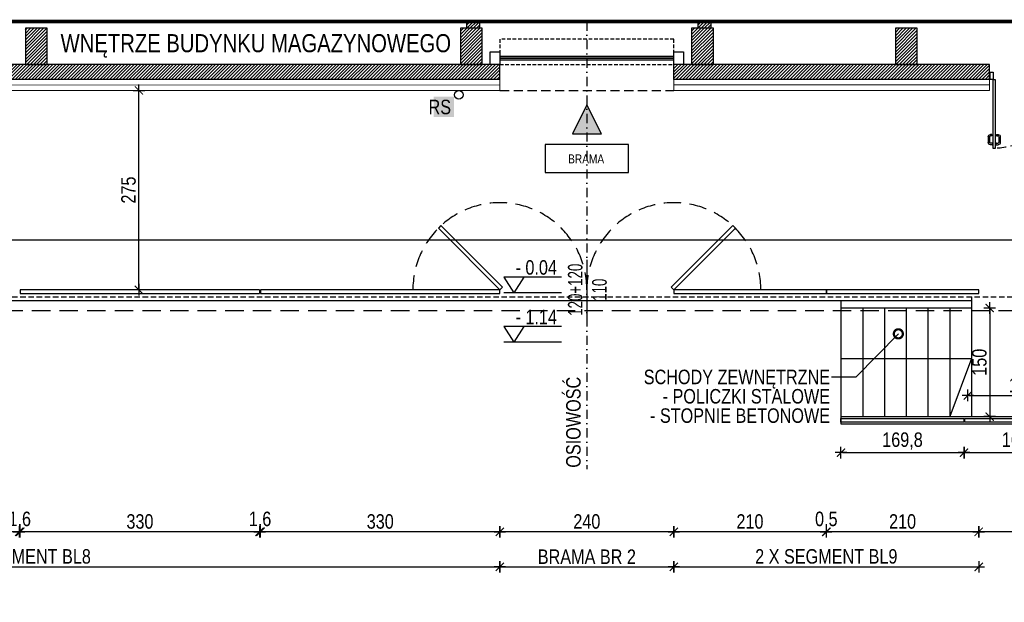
# Model space of a CAD drawing. Header units: millimetres. Extents: x 110792 to 170831, y 17890 to 25890.
# Tile 16 of 44: x 163727 to 165086, y 20649 to 21453. Entities that reach past the tile are written whole.
import ezdxf
from ezdxf import colors
from ezdxf.entities.mleader import LeaderData, LeaderLine
from ezdxf.enums import TextEntityAlignment as Align
from ezdxf.math import Vec2, Vec3

# ---------------------------------------------------------------- set-up
doc = ezdxf.new("R2010")
doc.units = ezdxf.units.MM
for name, pattern in [('DASHDOT', [25.4, 12.7, -6.35, 0, -6.35]), ('DASHED', [0.75, 0.5, -0.25]), ('DASHEDX2', [38.1, 25.4, -12.7]), ('Hidden', [7.14375, 4.7625, -2.38125])]:
    doc.linetypes.add(name, pattern=pattern)
doc.layers.get('DEFPOINTS').update_dxf_attribs({"lineweight": 9})
for name, color, linetype in [('_HSA_HATCH_WYPEŁNIENIA_PRZEGRÓD', 205, 'Continuous'), ('_HSA_KOTY', 150, 'Continuous'), ('_HSA_OPIS', 43, 'Continuous'), ('_HSA_OPIS_STOLARKA_WEWNĘTRZNA', 43, 'Continuous'), ('_HSA_OSIE', 30, 'DASHDOT'), ('_HSA_PRZERYWANE', 153, 'DASHEDX2'), ('_HSA_SCHODY', 122, 'Continuous'), ('_HSA_STOLARKA_WEWNĘTRZNA', 132, 'Continuous'), ('_HSA_STOLARKA_ZEWNĘTRZNA', 132, 'Continuous'), ('_HSA_WIDOKOWE', 1, 'Continuous'), ('_HSA_WYM_100', 141, 'Continuous'), ('_HSA_ŚCIANY_CIENKIE', 2, 'Continuous'), ('_HSA_ŚCIANY_DZIAŁOWE', 6, 'Continuous'), ('_HSA_ŚCIANY_KONSTRUKCYJNE', 3, 'Continuous'), ('_HSA_ŚCIANY_MUROWANE', 4, 'Continuous')]:
    doc.layers.add(name, color=color, linetype=linetype)
doc.layers.add('_HSA_IZOLACJA_TERMICZNA', color=2, linetype='Continuous', lineweight=5)
doc.styles.add('Arial', font='Arial.ttf')
doc.styles.add('Arial Narrow_1', font='Arial Narrow.ttf', dxfattribs={"width": 0.8, "height": 200})
doc.styles.add('ARIAL_100', font='Arial.ttf', dxfattribs={"width": 0.8, "height": 20})
doc.linetypes.add('BATTING', pattern='A,0.00254,-2.54,[134,ltypeshp.shx,S=2.54,R=0,X=-2.54,Y=0],-5.08,[134,ltypeshp.shx,S=2.54,R=180,X=2.54,Y=0],-2.54', length=10.16254)
doc.dimstyles.new('WYM_WEWN_100', dxfattribs={"dimtxt": 20, "dimasz": 2, "dimexe": 10, "dimexo": 0, "dimgap": 4, "dimtad": 1, "dimdec": 1, "dimrnd": 0.1, "dimtxsty": 'ARIAL_100', "dimblk": 'Wym-03', "dimcen": 0, "dimdle": 10, "dimse1": 1, "dimse2": 1, "dimclrt": 256, "dimazin": 2, "dimtfac": 1, "dimtdec": 1, "dimtix": 1, "dimtmove": 2, "dimatfit": 0, "dimfxl": 1, "dimtolj": 1, "dimtzin": 0, "dimarcsym": 0})

# ---------------------------------------------------------------- blocks, each defined once
blk = doc.blocks.new('A$C181A6C00')
blk.add_hatch(color=256).paths.add_polyline_path([(50, -25), (0, 0), (50, 25)])
blk.add_lwpolyline([(50, -25), (0, 0), (50, 25), (50, -25)])
blk = doc.blocks.new('*U13')
for p, q in [((-1.9, 78.86), (-1.9, 87)), ((0.1, 78.86), (0.1, 87)), ((4.2, 90), (1.1, 90)), ((4.2, 88), (1.1, 88)), ((4.2, 91.25), (5, 91.25)), ((4.2, 86.75), (4.2, 91.25)), ((5, 86.75), (4.2, 86.75)), ((8.725, 91.25), (7.925, 91.25)), ((7.925, 86.75), (8.725, 86.75)), ((8.725, 86.75), (8.725, 91.25)), ((8.725, 90), (11.825, 90)), ((8.725, 88), (11.825, 88)), ((12.825, 78.86), (12.825, 87)), ((14.825, 78.86), (14.825, 87)), ((3.2, 77.86), (1.1, 77.86)), ((3.2, 75.86), (1.1, 75.86)), ((3.2, 75.86), (3.2, 77.86)), ((9.725, 75.86), (9.725, 77.86)), ((9.725, 77.86), (11.825, 77.86)), ((9.725, 75.86), (11.825, 75.86))]:
    blk.add_line(p, q)
for points in [[(5, 0), (7.925, 0), (7.925, 95), (5, 95)], [(1, 0), (1, -10), (5, -10), (5, 0)], [(100, 0), (100, -10), (104, -10), (104, 0)]]:
    blk.add_lwpolyline(points, close=True)
for points in [[(0, 0), (0, -10)], [(105, 0), (105, -10)]]:
    blk.add_lwpolyline(points)
for centre, radius, start, end in [((1.1, 87), 3, 90, 180), ((1.1, 87), 1, 90, 180), ((11.825, 87), 3, 0, 90), ((11.825, 87), 1, 0, 90), ((1.1, 78.86), 3, 180, 270), ((1.1, 78.86), 1, 180, 270), ((11.825, 78.86), 3, 270, 0), ((11.825, 78.86), 1, 270, 0)]:
    blk.add_arc(centre, radius, start, end)
at = {"linetype": 'DASHED', "ltscale": 25}
blk.add_arc((5, 0), 95, 0, 90, dxfattribs=at)
blk = doc.blocks.new('KOTA')
for p in [(-28, 43.4), (28, 43.4)]:
    blk.add_line(p, (0, 0))
blk.add_lwpolyline([(131.6, 43.4), (-28, 43.4)])
at = {"style": 'Arial', "width": 0.8}
blk.add_attdef('0000', (4.6, 49.9), '', height=40, dxfattribs=at)
blk = doc.blocks.new('A$C88e31ec9')
blk.add_lwpolyline([(-57.6, -38.6), (57.6, -38.6), (57.6, 0), (-57.6, 0)], close=True)
at = {"style": 'Arial', "width": 0.8}
blk.add_text('BRAMA', height=12.5, dxfattribs=at).set_placement((-1, -26.2), align=Align.CENTER)
blk = doc.blocks.new('Wym-03')
for p, q in [((-4, 0), (4, 0)), ((0, 4), (0, -4))]:
    blk.add_line(p, q)
blk.add_lwpolyline([(-2.83, -2.83, 0.8, 0.8, 0), (2.83, 2.83, 0.05, 0.05, 0)], format="xyseb")
blk = doc.blocks.new('*D62')
at = {"layer": '_HSA_WYM_100', "color": 0, "lineweight": -2, "transparency": 16777216}
blk.add_line((165183.3, 20746.6), (165052.3, 20746.6), dxfattribs=at)
at = {"layer": 'DEFPOINTS', "color": 0, "transparency": 16777216}
for p in [(165050.3, 21075.5), (165185.3, 21075.5), (165050.3, 20746.6)]:
    blk.add_point(p, dxfattribs=at)
at = {"layer": '_HSA_WYM_100', "color": 0, "lineweight": -2, "transparency": 16777216, "xscale": 2, "yscale": 2, "zscale": 2, "rotation": 180}
blk.add_blockref('Wym-03', (165050.3, 20746.6), dxfattribs=at)
at = {"layer": '_HSA_WYM_100', "color": 0, "lineweight": -2, "transparency": 16777216, "xscale": 2, "yscale": 2, "zscale": 2}
blk.add_blockref('Wym-03', (165185.3, 20746.6), dxfattribs=at)
at = {"layer": '_HSA_WYM_100', "transparency": 16777216, "insert": (165117.8, 20760.8), "char_height": 20, "attachment_point": 5, "style": 'ARIAL_100'}
blk.add_mtext('\\A1;135', dxfattribs=at)
blk = doc.blocks.new('*D63')
at = {"layer": '_HSA_WYM_100', "color": 0, "lineweight": -2, "transparency": 16777216}
blk.add_line((165048.3, 20746.6), (164842.3, 20746.6), dxfattribs=at)
at = {"layer": 'DEFPOINTS', "color": 0, "transparency": 16777216}
for p in [(164840.3, 21075.5), (165050.3, 21075.5), (164840.3, 20746.6)]:
    blk.add_point(p, dxfattribs=at)
at = {"layer": '_HSA_WYM_100', "color": 0, "lineweight": -2, "transparency": 16777216, "xscale": 2, "yscale": 2, "zscale": 2, "rotation": 180}
blk.add_blockref('Wym-03', (164840.3, 20746.6), dxfattribs=at)
at = {"layer": '_HSA_WYM_100', "color": 0, "lineweight": -2, "transparency": 16777216, "xscale": 2, "yscale": 2, "zscale": 2}
blk.add_blockref('Wym-03', (165050.3, 20746.6), dxfattribs=at)
at = {"layer": '_HSA_WYM_100', "transparency": 16777216, "insert": (164945.3, 20760.8), "char_height": 20, "attachment_point": 5, "style": 'ARIAL_100'}
blk.add_mtext('\\A1;210', dxfattribs=at)
blk = doc.blocks.new('*D64')
at = {"layer": '_HSA_WYM_100', "color": 0, "lineweight": -2, "transparency": 16777216}
for p, q in [((164837.8, 20746.6), (164835.8, 20746.6)), ((164840.3, 20746.6), (164839.8, 20746.6)), ((164842.3, 20746.6), (164844.3, 20746.6))]:
    blk.add_line(p, q, dxfattribs=at)
at = {"layer": 'DEFPOINTS', "color": 0, "transparency": 16777216}
for p in [(164839.8, 21075.5), (164840.3, 21075.5), (164839.8, 20746.6)]:
    blk.add_point(p, dxfattribs=at)
at = {"layer": '_HSA_WYM_100', "color": 0, "lineweight": -2, "transparency": 16777216, "xscale": 2, "yscale": 2, "zscale": 2}
blk.add_blockref('Wym-03', (164839.8, 20746.6), dxfattribs=at)
at = {"layer": '_HSA_WYM_100', "color": 0, "lineweight": -2, "transparency": 16777216, "xscale": 2, "yscale": 2, "zscale": 2, "rotation": 180}
blk.add_blockref('Wym-03', (164840.3, 20746.6), dxfattribs=at)
at = {"layer": '_HSA_WYM_100', "transparency": 16777216, "insert": (164840.1, 20762.6), "char_height": 20, "attachment_point": 5, "style": 'ARIAL_100'}
blk.add_mtext('\\A1;0,5', dxfattribs=at)
blk = doc.blocks.new('*D65')
at = {"layer": '_HSA_WYM_100', "color": 0, "lineweight": -2, "transparency": 16777216}
blk.add_line((164837.8, 20746.6), (164631.8, 20746.6), dxfattribs=at)
at = {"layer": 'DEFPOINTS', "color": 0, "transparency": 16777216}
for p in [(164629.8, 21075.5), (164839.8, 21075.5), (164629.8, 20746.6)]:
    blk.add_point(p, dxfattribs=at)
at = {"layer": '_HSA_WYM_100', "color": 0, "lineweight": -2, "transparency": 16777216, "xscale": 2, "yscale": 2, "zscale": 2, "rotation": 180}
blk.add_blockref('Wym-03', (164629.8, 20746.6), dxfattribs=at)
at = {"layer": '_HSA_WYM_100', "color": 0, "lineweight": -2, "transparency": 16777216, "xscale": 2, "yscale": 2, "zscale": 2}
blk.add_blockref('Wym-03', (164839.8, 20746.6), dxfattribs=at)
at = {"layer": '_HSA_WYM_100', "transparency": 16777216, "insert": (164734.8, 20760.8), "char_height": 20, "attachment_point": 5, "style": 'ARIAL_100'}
blk.add_mtext('\\A1;210', dxfattribs=at)
blk = doc.blocks.new('*D66')
at = {"layer": '_HSA_WYM_100', "color": 0, "lineweight": -2, "transparency": 16777216}
blk.add_line((164627.8, 20746.6), (164391.8, 20746.6), dxfattribs=at)
at = {"layer": 'DEFPOINTS', "color": 0, "transparency": 16777216}
for p in [(164389.8, 21075.5), (164629.8, 21075.5), (164389.8, 20746.6)]:
    blk.add_point(p, dxfattribs=at)
at = {"layer": '_HSA_WYM_100', "color": 0, "lineweight": -2, "transparency": 16777216, "xscale": 2, "yscale": 2, "zscale": 2, "rotation": 180}
blk.add_blockref('Wym-03', (164389.8, 20746.6), dxfattribs=at)
at = {"layer": '_HSA_WYM_100', "color": 0, "lineweight": -2, "transparency": 16777216, "xscale": 2, "yscale": 2, "zscale": 2}
blk.add_blockref('Wym-03', (164629.8, 20746.6), dxfattribs=at)
at = {"layer": '_HSA_WYM_100', "transparency": 16777216, "insert": (164509.8, 20760.8), "char_height": 20, "attachment_point": 5, "style": 'ARIAL_100'}
blk.add_mtext('\\A1;240', dxfattribs=at)
blk = doc.blocks.new('*D67')
at = {"layer": '_HSA_WYM_100', "color": 0, "lineweight": -2, "transparency": 16777216}
blk.add_line((164387.8, 20746.6), (164061.8, 20746.6), dxfattribs=at)
at = {"layer": 'DEFPOINTS', "color": 0, "transparency": 16777216}
for p in [(164059.8, 21075.5), (164389.8, 21075.5), (164059.8, 20746.6)]:
    blk.add_point(p, dxfattribs=at)
at = {"layer": '_HSA_WYM_100', "color": 0, "lineweight": -2, "transparency": 16777216, "xscale": 2, "yscale": 2, "zscale": 2, "rotation": 180}
blk.add_blockref('Wym-03', (164059.8, 20746.6), dxfattribs=at)
at = {"layer": '_HSA_WYM_100', "color": 0, "lineweight": -2, "transparency": 16777216, "xscale": 2, "yscale": 2, "zscale": 2}
blk.add_blockref('Wym-03', (164389.8, 20746.6), dxfattribs=at)
at = {"layer": '_HSA_WYM_100', "transparency": 16777216, "insert": (164224.8, 20760.8), "char_height": 20, "attachment_point": 5, "style": 'ARIAL_100'}
blk.add_mtext('\\A1;330', dxfattribs=at)
blk = doc.blocks.new('*D68')
at = {"layer": '_HSA_WYM_100', "color": 0, "lineweight": -2, "transparency": 16777216}
for p, q in [((164056.3, 20746.6), (164054.3, 20746.6)), ((164059.8, 20746.6), (164058.3, 20746.6)), ((164061.8, 20746.6), (164063.8, 20746.6))]:
    blk.add_line(p, q, dxfattribs=at)
at = {"layer": 'DEFPOINTS', "color": 0, "transparency": 16777216}
for p in [(164058.3, 21075.5), (164059.8, 21075.5), (164058.3, 20746.6)]:
    blk.add_point(p, dxfattribs=at)
at = {"layer": '_HSA_WYM_100', "color": 0, "lineweight": -2, "transparency": 16777216, "xscale": 2, "yscale": 2, "zscale": 2}
blk.add_blockref('Wym-03', (164058.3, 20746.6), dxfattribs=at)
at = {"layer": '_HSA_WYM_100', "color": 0, "lineweight": -2, "transparency": 16777216, "xscale": 2, "yscale": 2, "zscale": 2, "rotation": 180}
blk.add_blockref('Wym-03', (164059.8, 20746.6), dxfattribs=at)
at = {"layer": '_HSA_WYM_100', "transparency": 16777216, "insert": (164059, 20762.6), "char_height": 20, "attachment_point": 5, "style": 'ARIAL_100'}
blk.add_mtext('\\A1;1,6', dxfattribs=at)
blk = doc.blocks.new('*D69')
at = {"layer": '_HSA_WYM_100', "color": 0, "lineweight": -2, "transparency": 16777216}
blk.add_line((164056.3, 20746.6), (163730.3, 20746.6), dxfattribs=at)
at = {"layer": 'DEFPOINTS', "color": 0, "transparency": 16777216}
for p in [(163728.3, 21075.5), (164058.3, 21075.5), (163728.3, 20746.6)]:
    blk.add_point(p, dxfattribs=at)
at = {"layer": '_HSA_WYM_100', "color": 0, "lineweight": -2, "transparency": 16777216, "xscale": 2, "yscale": 2, "zscale": 2, "rotation": 180}
blk.add_blockref('Wym-03', (163728.3, 20746.6), dxfattribs=at)
at = {"layer": '_HSA_WYM_100', "color": 0, "lineweight": -2, "transparency": 16777216, "xscale": 2, "yscale": 2, "zscale": 2}
blk.add_blockref('Wym-03', (164058.3, 20746.6), dxfattribs=at)
at = {"layer": '_HSA_WYM_100', "transparency": 16777216, "insert": (163893.3, 20760.8), "char_height": 20, "attachment_point": 5, "style": 'ARIAL_100'}
blk.add_mtext('\\A1;330', dxfattribs=at)
blk = doc.blocks.new('*D70')
at = {"layer": '_HSA_WYM_100', "color": 0, "lineweight": -2, "transparency": 16777216}
for p, q in [((163724.6, 20746.6), (163722.6, 20746.6)), ((163728.3, 20746.6), (163726.6, 20746.6)), ((163730.3, 20746.6), (163732.3, 20746.6))]:
    blk.add_line(p, q, dxfattribs=at)
at = {"layer": 'DEFPOINTS', "color": 0, "transparency": 16777216}
for p in [(163726.6, 21075.5), (163728.3, 21075.5), (163726.6, 20746.6)]:
    blk.add_point(p, dxfattribs=at)
at = {"layer": '_HSA_WYM_100', "color": 0, "lineweight": -2, "transparency": 16777216, "xscale": 2, "yscale": 2, "zscale": 2}
blk.add_blockref('Wym-03', (163726.6, 20746.6), dxfattribs=at)
at = {"layer": '_HSA_WYM_100', "color": 0, "lineweight": -2, "transparency": 16777216, "xscale": 2, "yscale": 2, "zscale": 2, "rotation": 180}
blk.add_blockref('Wym-03', (163728.3, 20746.6), dxfattribs=at)
at = {"layer": '_HSA_WYM_100', "transparency": 16777216, "insert": (163727.5, 20762.6), "char_height": 20, "attachment_point": 5, "style": 'ARIAL_100'}
blk.add_mtext('\\A1;1,6', dxfattribs=at)
blk = doc.blocks.new('*D71')
at = {"layer": '_HSA_WYM_100', "color": 0, "lineweight": -2, "transparency": 16777216}
blk.add_line((163724.6, 20746.6), (163398.6, 20746.6), dxfattribs=at)
at = {"layer": 'DEFPOINTS', "color": 0, "transparency": 16777216}
for p in [(163396.6, 21075.5), (163726.6, 21075.5), (163396.6, 20746.6)]:
    blk.add_point(p, dxfattribs=at)
at = {"layer": '_HSA_WYM_100', "color": 0, "lineweight": -2, "transparency": 16777216, "xscale": 2, "yscale": 2, "zscale": 2, "rotation": 180}
blk.add_blockref('Wym-03', (163396.6, 20746.6), dxfattribs=at)
at = {"layer": '_HSA_WYM_100', "color": 0, "lineweight": -2, "transparency": 16777216, "xscale": 2, "yscale": 2, "zscale": 2}
blk.add_blockref('Wym-03', (163726.6, 20746.6), dxfattribs=at)
at = {"layer": '_HSA_WYM_100', "transparency": 16777216, "insert": (163561.6, 20760.8), "char_height": 20, "attachment_point": 5, "style": 'ARIAL_100'}
blk.add_mtext('\\A1;330', dxfattribs=at)
blk = doc.blocks.new('*D113')
at = {"layer": '_HSA_WYM_100', "color": 0, "lineweight": -2, "transparency": 16777216}
blk.add_line((164862.3, 20855.8), (165028.1, 20855.8), dxfattribs=at)
at = {"layer": 'DEFPOINTS', "color": 0, "transparency": 16777216}
for p in [(164860.3, 20898), (165030.1, 20898), (165030.1, 20855.8)]:
    blk.add_point(p, dxfattribs=at)
at = {"layer": '_HSA_WYM_100', "color": 0, "lineweight": -2, "transparency": 16777216, "xscale": 2, "yscale": 2, "zscale": 2, "rotation": 180}
blk.add_blockref('Wym-03', (164860.3, 20855.8), dxfattribs=at)
at = {"layer": '_HSA_WYM_100', "color": 0, "lineweight": -2, "transparency": 16777216, "xscale": 2, "yscale": 2, "zscale": 2}
blk.add_blockref('Wym-03', (165030.1, 20855.8), dxfattribs=at)
at = {"layer": '_HSA_WYM_100', "transparency": 16777216, "insert": (164945.2, 20871.9), "char_height": 20, "attachment_point": 5, "style": 'ARIAL_100'}
blk.add_mtext('\\A1;169,8', dxfattribs=at)
blk = doc.blocks.new('*D114')
at = {"layer": '_HSA_WYM_100', "color": 0, "lineweight": -2, "transparency": 16777216}
blk.add_line((165032.1, 20855.8), (165188.3, 20855.8), dxfattribs=at)
at = {"layer": 'DEFPOINTS', "color": 0, "transparency": 16777216}
for p in [(165030.1, 20898), (165190.3, 20898), (165190.3, 20855.8)]:
    blk.add_point(p, dxfattribs=at)
at = {"layer": '_HSA_WYM_100', "color": 0, "lineweight": -2, "transparency": 16777216, "xscale": 2, "yscale": 2, "zscale": 2, "rotation": 180}
blk.add_blockref('Wym-03', (165030.1, 20855.8), dxfattribs=at)
at = {"layer": '_HSA_WYM_100', "color": 0, "lineweight": -2, "transparency": 16777216, "xscale": 2, "yscale": 2, "zscale": 2}
blk.add_blockref('Wym-03', (165190.3, 20855.8), dxfattribs=at)
at = {"layer": '_HSA_WYM_100', "transparency": 16777216, "insert": (165110.2, 20871.9), "char_height": 20, "attachment_point": 5, "style": 'ARIAL_100'}
blk.add_mtext('\\A1;160,2', dxfattribs=at)
blk = doc.blocks.new('_DotSmall')
at = {"color": 0, "linetype": 'ByBlock', "const_width": 0.5}
blk.add_lwpolyline([(-0.0625, 0, 1), (0.0625, 0, 1)], format="xyb", close=True, dxfattribs=at)
blk = doc.blocks.new('*D126')
at = {"layer": '_HSA_WYM_100', "color": 0, "lineweight": -2, "transparency": 16777216}
blk.add_line((165065.5, 21053.5), (165065.5, 20907.5), dxfattribs=at)
at = {"layer": 'DEFPOINTS', "color": 0, "transparency": 16777216}
for p in [(165035.3, 21055.5), (165035.3, 20905.5), (165065.5, 20905.5)]:
    blk.add_point(p, dxfattribs=at)
at = {"layer": '_HSA_WYM_100', "color": 0, "lineweight": -2, "transparency": 16777216, "xscale": 2, "yscale": 2, "zscale": 2}
for p, rotation in [((165065.5, 21055.5), 90), ((165065.5, 20905.5), 270)]:
    blk.add_blockref('Wym-03', p, dxfattribs=dict(at, rotation=rotation))
at = {"layer": '_HSA_WYM_100', "transparency": 16777216, "insert": (165051.3, 20980.5), "char_height": 20, "attachment_point": 5, "rotation": 90, "style": 'ARIAL_100'}
blk.add_mtext('\\A1;150', dxfattribs=at)
blk = doc.blocks.new('*D127')
at = {"layer": '_HSA_WYM_100', "color": 0, "lineweight": -2, "transparency": 16777216}
blk.add_line((165037.3, 20934.8), (165183.3, 20934.8), dxfattribs=at)
at = {"layer": 'DEFPOINTS', "color": 0, "transparency": 16777216}
for p in [(165035.3, 21070.5), (165185.3, 21070.5), (165185.3, 20934.8)]:
    blk.add_point(p, dxfattribs=at)
at = {"layer": '_HSA_WYM_100', "color": 0, "lineweight": -2, "transparency": 16777216, "xscale": 2, "yscale": 2, "zscale": 2, "rotation": 180}
blk.add_blockref('Wym-03', (165035.3, 20934.8), dxfattribs=at)
at = {"layer": '_HSA_WYM_100', "color": 0, "lineweight": -2, "transparency": 16777216, "xscale": 2, "yscale": 2, "zscale": 2}
blk.add_blockref('Wym-03', (165185.3, 20934.8), dxfattribs=at)
at = {"layer": '_HSA_WYM_100', "transparency": 16777216, "insert": (165110.3, 20949), "char_height": 20, "attachment_point": 5, "style": 'ARIAL_100'}
blk.add_mtext('\\A1;150', dxfattribs=at)
blk = doc.blocks.new('*D131')
at = {"layer": '_HSA_WYM_100', "color": 0, "lineweight": -2, "transparency": 16777216}
blk.add_line((163891.9, 21082.5), (163891.9, 21353.5), dxfattribs=at)
at = {"layer": 'DEFPOINTS', "color": 0, "transparency": 16777216}
for p in [(163872.6, 21355.5), (163891.9, 21355.5), (163872.6, 21080.5)]:
    blk.add_point(p, dxfattribs=at)
at = {"layer": '_HSA_WYM_100', "color": 0, "lineweight": -2, "transparency": 16777216, "xscale": 2, "yscale": 2, "zscale": 2}
for p, rotation in [((163891.9, 21355.5), 90), ((163891.9, 21080.5), 270)]:
    blk.add_blockref('Wym-03', p, dxfattribs=dict(at, rotation=rotation))
at = {"layer": '_HSA_WYM_100', "transparency": 16777216, "insert": (163877.6, 21218), "char_height": 20, "attachment_point": 5, "rotation": 90, "style": 'ARIAL_100'}
blk.add_mtext('\\A1;275', dxfattribs=at)
blk = doc.blocks.new('*D139')
at = {"layer": '_HSA_WYM_100', "color": 0, "lineweight": -2, "transparency": 16777216}
blk.add_line((156448.3, 21149.4), (166737.3, 21149.4), dxfattribs=at)
at = {"layer": 'DEFPOINTS', "color": 0, "transparency": 16777216}
for p in [(166739.3, 21149.4), (156446.3, 21065.5), (166739.3, 21065.5)]:
    blk.add_point(p, dxfattribs=at)
at = {"layer": '_HSA_WYM_100', "color": 0, "lineweight": -2, "transparency": 16777216, "xscale": 2, "yscale": 2, "zscale": 2, "rotation": 180}
blk.add_blockref('Wym-03', (156446.3, 21149.4), dxfattribs=at)
at = {"layer": '_HSA_WYM_100', "color": 0, "lineweight": -2, "transparency": 16777216, "xscale": 2, "yscale": 2, "zscale": 2}
blk.add_blockref('Wym-03', (166739.3, 21149.4), dxfattribs=at)
at = {"layer": '_HSA_WYM_100', "transparency": 16777216, "insert": (161989.4, 21163.6), "char_height": 20, "attachment_point": 5, "style": 'ARIAL_100'}
blk.add_mtext('\\A1;10293', dxfattribs=at)
blk = doc.blocks.new('*D148')
at = {"layer": '_HSA_OPIS', "color": 0, "lineweight": -2, "transparency": 16777216}
blk.add_line((163067.1, 20698.3), (164387.8, 20698.3), dxfattribs=at)
at = {"layer": 'DEFPOINTS', "color": 0, "transparency": 16777216}
for p in [(163065.1, 21075.5), (164389.8, 21075.5), (164389.8, 20698.3)]:
    blk.add_point(p, dxfattribs=at)
at = {"layer": '_HSA_OPIS', "color": 0, "lineweight": -2, "transparency": 16777216, "xscale": 2, "yscale": 2, "zscale": 2, "rotation": 180}
blk.add_blockref('Wym-03', (163065.1, 20698.3), dxfattribs=at)
at = {"layer": '_HSA_OPIS', "color": 0, "lineweight": -2, "transparency": 16777216, "xscale": 2, "yscale": 2, "zscale": 2}
blk.add_blockref('Wym-03', (164389.8, 20698.3), dxfattribs=at)
at = {"layer": '_HSA_OPIS', "transparency": 16777216, "insert": (163727.5, 20712.6), "char_height": 20, "attachment_point": 5, "style": 'ARIAL_100'}
blk.add_mtext('\\A1;4 X SEGMENT BL8', dxfattribs=at)
blk = doc.blocks.new('*D150')
at = {"layer": '_HSA_OPIS', "color": 0, "lineweight": -2, "transparency": 16777216}
blk.add_line((164631.8, 20698.3), (165048.3, 20698.3), dxfattribs=at)
at = {"layer": 'DEFPOINTS', "color": 0, "transparency": 16777216}
for p in [(164629.8, 21075.5), (165050.3, 21075.5), (165050.3, 20698.3)]:
    blk.add_point(p, dxfattribs=at)
at = {"layer": '_HSA_OPIS', "color": 0, "lineweight": -2, "transparency": 16777216, "xscale": 2, "yscale": 2, "zscale": 2, "rotation": 180}
blk.add_blockref('Wym-03', (164629.8, 20698.3), dxfattribs=at)
at = {"layer": '_HSA_OPIS', "color": 0, "lineweight": -2, "transparency": 16777216, "xscale": 2, "yscale": 2, "zscale": 2}
blk.add_blockref('Wym-03', (165050.3, 20698.3), dxfattribs=at)
at = {"layer": '_HSA_OPIS', "transparency": 16777216, "insert": (164840.1, 20712.6), "char_height": 20, "attachment_point": 5, "style": 'ARIAL_100'}
blk.add_mtext('\\A1;2 X SEGMENT BL9', dxfattribs=at)
blk = doc.blocks.new('*D156')
at = {"layer": '_HSA_OPIS', "color": 0, "lineweight": -2, "transparency": 16777216}
blk.add_line((164391.8, 20698.3), (164627.8, 20698.3), dxfattribs=at)
at = {"layer": 'DEFPOINTS', "color": 0, "transparency": 16777216}
for p in [(164389.8, 21075.5), (164629.8, 21075.5), (164629.8, 20698.3)]:
    blk.add_point(p, dxfattribs=at)
at = {"layer": '_HSA_OPIS', "color": 0, "lineweight": -2, "transparency": 16777216, "xscale": 2, "yscale": 2, "zscale": 2, "rotation": 180}
blk.add_blockref('Wym-03', (164389.8, 20698.3), dxfattribs=at)
at = {"layer": '_HSA_OPIS', "color": 0, "lineweight": -2, "transparency": 16777216, "xscale": 2, "yscale": 2, "zscale": 2}
blk.add_blockref('Wym-03', (164629.8, 20698.3), dxfattribs=at)
at = {"layer": '_HSA_OPIS', "transparency": 16777216, "insert": (164509.8, 20712.3), "char_height": 20, "attachment_point": 5, "style": 'ARIAL_100'}
blk.add_mtext('\\A1;BRAMA BR 2', dxfattribs=at)

msp = doc.modelspace()

# ---------------------------------------------------------------- hatches: boundary and pattern name
at = {"layer": '_HSA_HATCH_WYPEŁNIENIA_PRZEGRÓD'}
h = msp.add_hatch(dxfattribs=at)
h.set_pattern_fill('ANSI31', color=256)
h.paths.add_polyline_path([(164361.81, 21450.53), (164343.81, 21450.53), (164343.81, 21441.25), (164361.81, 21441.25)])
h = msp.add_hatch(dxfattribs=at)
h.set_pattern_fill('ANSI31', color=256)
h.paths.add_polyline_path([(164680.81, 21450.53), (164662.81, 21450.53), (164662.81, 21441.25), (164680.81, 21441.25)])
h = msp.add_hatch(dxfattribs=at)
h.set_pattern_fill('ANSI31', color=256)
h.paths.add_polyline_path([(163765.33, 21441.25), (163735.33, 21441.25), (163735.33, 21391.25), (163765.33, 21391.25)])
h = msp.add_hatch(dxfattribs=at)
h.set_pattern_fill('ANSI31', color=256)
h.paths.add_polyline_path([(164365.33, 21441.25), (164335.33, 21441.25), (164335.33, 21391.25), (164365.33, 21391.25)])
h = msp.add_hatch(dxfattribs=at)
h.set_pattern_fill('ANSI31', color=256)
h.paths.add_polyline_path([(164684.33, 21441.25), (164654.33, 21441.25), (164654.33, 21391.25), (164684.33, 21391.25)])
h = msp.add_hatch(dxfattribs=at)
h.set_pattern_fill('ANSI31', color=256)
h.paths.add_polyline_path([(164965.33, 21441.25), (164935.33, 21441.25), (164935.33, 21391.25), (164965.33, 21391.25)])
h = msp.add_hatch(dxfattribs=at)
h.set_pattern_fill('ANSI31', color=256)
h.paths.add_polyline_path([(164389.83, 21391.25), (163065.08, 21391.25), (163065.08, 21370.53), (164389.83, 21370.53)])
h = msp.add_hatch(dxfattribs=at)
h.set_pattern_fill('ANSI31', color=256)
h.paths.add_polyline_path([(165065.33, 21391.25), (164629.83, 21391.25), (164629.83, 21370.53), (165065.33, 21370.53), (165065.33, 21380.53)])

# ---------------------------------------------------------------- linework, layer by layer
at = {"layer": '_HSA_IZOLACJA_TERMICZNA'}
for p, q in [((164389.83, 21370.53), (164389.83, 21355.53)), ((164629.83, 21370.53), (164629.83, 21355.53)), ((165065.33, 21355.53), (165065.33, 21370.53)), ((163065.08, 21355.53), (164389.83, 21355.53)), ((164629.83, 21355.53), (165065.33, 21355.53))]:
    msp.add_line(p, q, dxfattribs=at)
at = {"layer": '_HSA_IZOLACJA_TERMICZNA', "color": 8, "linetype": 'BATTING', "ltscale": 0.6}
for p, q in [((163065.08, 21362.53), (164389.83, 21363.03)), ((164629.83, 21363.03), (165065.33, 21363.03))]:
    msp.add_line(p, q, dxfattribs=at)
at = {"layer": '_HSA_KOTY'}
for p, q in [((164474.9, 21076.38), (164395.1, 21076.38)), ((164474.9, 21008.03), (164395.1, 21008.03))]:
    msp.add_line(p, q, dxfattribs=at)
at = {"layer": '_HSA_OPIS_STOLARKA_WEWNĘTRZNA'}
msp.add_line((164509.83, 21121.9), (164509.83, 21039.16), dxfattribs=at)
at = {"layer": '_HSA_OSIE'}
msp.add_lwpolyline([(164509.83, 21450.53), (164509.83, 20833.19)], dxfattribs=at)
at = {"layer": '_HSA_PRZERYWANE', "ltscale": 0.5}
msp.add_line((164389.83, 21355.53), (164629.83, 21355.53), dxfattribs=at)
at = {"layer": '_HSA_PRZERYWANE', "ltscale": 0.5, "const_width": 5}
msp.add_lwpolyline([(156381.33, 21450.53), (166834.33, 21450.53), (166834.33, 20717.53), (166689.33, 20717.53)], dxfattribs=at)
at = {"layer": '_HSA_PRZERYWANE'}
msp.add_lwpolyline([(156505.33, 21355.53), (156505.33, 21052.11), (166739.33, 21052.11)], dxfattribs=at)
at = {"layer": '_HSA_SCHODY', "linetype": 'DASHED', "ltscale": 15}
msp.add_line((159295.83, 21070.53), (166614.33, 21070.53), dxfattribs=at)
at = {"layer": '_HSA_SCHODY'}
for p, q in [((162297.83, 21065.53), (165040.33, 21065.53)), ((164860.33, 21055.53), (165040.33, 21055.53)), ((164860.33, 20905.53), (165195.33, 20905.53)), ((164860.33, 20895.53), (165195.33, 20895.53))]:
    msp.add_line(p, q, dxfattribs=at)
for points in [[(165040.33, 21070.53), (165040.33, 20905.53)], [(164860.33, 21065.53), (164860.33, 20895.53)], [(164890.33, 21055.53), (164890.33, 20905.53)], [(164920.33, 21055.53), (164920.33, 20905.53)], [(164950.33, 21055.53), (164950.33, 20905.53)], [(164980.33, 21055.53), (164980.33, 20905.53)], [(165010.33, 21055.53), (165010.33, 20905.53)], [(164860.33, 20985.53), (165040.33, 20985.53), (165010.33, 20905.53)]]:
    msp.add_lwpolyline(points, dxfattribs=at)
at = {"layer": '_HSA_STOLARKA_ZEWNĘTRZNA', "linetype": 'DASHED', "ltscale": 10}
msp.add_lwpolyline([(164389.83, 21391.25), (164629.83, 21391.25), (164629.83, 21426.22), (164389.83, 21426.22)], close=True, dxfattribs=at)
at = {"layer": '_HSA_STOLARKA_ZEWNĘTRZNA'}
for points in [[(164389.83, 21391.25), (164376.32, 21391.25), (164376.32, 21408.65), (164389.83, 21408.65)], [(164643.33, 21391.25), (164629.83, 21391.25), (164629.83, 21408.65), (164643.33, 21408.65)], [(164389.83, 21399.95), (164629.83, 21399.95), (164629.83, 21402.17), (164389.83, 21402.17)], [(164389.83, 21397.73), (164629.83, 21397.73), (164629.83, 21399.95), (164389.83, 21399.95)]]:
    msp.add_lwpolyline(points, close=True, dxfattribs=at)
at = {"layer": '_HSA_ŚCIANY_CIENKIE'}
for p, q in [((163728.26, 21080.53), (163728.26, 21075.53)), ((164058.26, 21080.53), (164058.26, 21075.53)), ((164059.83, 21080.53), (164059.83, 21075.53)), ((164839.83, 21080.53), (164839.83, 21075.53)), ((164840.31, 21080.53), (164840.31, 21075.53)), ((165030.13, 20898.03), (165030.13, 20903.03)), ((165031.13, 20898.03), (165031.13, 20903.03))]:
    msp.add_line(p, q, dxfattribs=at)
for points in [[(164304.97, 21165.38), (164389.83, 21080.53), (164393.36, 21084.06), (164308.51, 21168.92)], [(164714.68, 21165.38), (164629.83, 21080.53), (164626.29, 21084.06), (164711.14, 21168.92)]]:
    msp.add_lwpolyline(points, close=True, dxfattribs=at)
for points in [[(164058.26, 21080.53), (163728.26, 21080.53)], [(164059.83, 21075.53), (164389.83, 21075.53), (164389.83, 21080.53), (164059.83, 21080.53)], [(164839.83, 21080.53), (164629.83, 21080.53), (164629.83, 21075.53), (164839.83, 21075.53)], [(164840.31, 21075.53), (165050.33, 21075.53), (165050.33, 21080.53), (164840.31, 21080.53)], [(163728.26, 21075.53), (164058.26, 21075.53)], [(165031.13, 20903.03), (165185.33, 20903.03), (165185.33, 21070.53), (165190.33, 21070.53), (165190.33, 20898.03), (165031.13, 20898.03)], [(165030.13, 20898.03), (164860.33, 20898.03), (164860.33, 20903.03), (165030.13, 20903.03)]]:
    msp.add_lwpolyline(points, dxfattribs=at)
msp.add_circle((164333.14, 21349.35), 6, dxfattribs=at)
at = {"layer": '_HSA_ŚCIANY_CIENKIE', "linetype": 'Hidden', "ltscale": 5}
for centre in [(164389.83, 21080.53), (164629.83, 21080.53)]:
    msp.add_arc(centre, 120, 0, 180, dxfattribs=at)
at = {"layer": '_HSA_ŚCIANY_DZIAŁOWE'}
for p, q in [((164343.81, 21450.53), (164343.81, 21441.25)), ((164361.81, 21450.53), (164361.81, 21441.25)), ((164662.81, 21450.53), (164662.81, 21441.25)), ((164680.81, 21450.53), (164680.81, 21441.25))]:
    msp.add_line(p, q, dxfattribs=at)
at = {"layer": '_HSA_ŚCIANY_KONSTRUKCYJNE'}
for points in [[(163735.33, 21391.25), (163765.33, 21391.25), (163765.33, 21441.25), (163735.33, 21441.25)], [(164335.33, 21391.25), (164365.33, 21391.25), (164365.33, 21441.25), (164335.33, 21441.25)], [(164654.33, 21391.25), (164684.33, 21391.25), (164684.33, 21441.25), (164654.33, 21441.25)], [(164935.33, 21391.25), (164965.33, 21391.25), (164965.33, 21441.25), (164935.33, 21441.25)]]:
    msp.add_lwpolyline(points, close=True, dxfattribs=at)
at = {"layer": '_HSA_ŚCIANY_MUROWANE', "ltscale": 0.07}
for p, q in [((164389.83, 21391.25), (163065.08, 21391.25)), ((164389.83, 21370.53), (164389.83, 21391.25)), ((165065.33, 21391.25), (164629.83, 21391.25)), ((164629.83, 21370.53), (164629.83, 21391.25)), ((165065.33, 21370.53), (165065.33, 21391.25)), ((164389.83, 21370.53), (163065.08, 21370.53)), ((165065.33, 21370.53), (164629.83, 21370.53))]:
    msp.add_line(p, q, dxfattribs=at)

# ---------------------------------------------------------------- block references
at = {"layer": '_HSA_KOTY', "xscale": 0.5, "yscale": 0.5, "zscale": 0.5}
for p, values in [((164409.1, 21076.38), {'0000': '- 0.04'}), ((164409.1, 21008.03), {'0000': '- 1.14'})]:
    msp.add_blockref('KOTA', p, dxfattribs=at).add_auto_attribs(values)
at = {"layer": '_HSA_OPIS'}
msp.add_blockref('A$C88e31ec9', (164509.83, 21280.9), dxfattribs=at)
at = {"layer": '_HSA_STOLARKA_WEWNĘTRZNA', "xscale": -1, "rotation": 180}
msp.add_blockref('*U13', (165065.33, 21370.53), dxfattribs=at)
at = {"layer": '_HSA_WIDOKOWE', "xscale": -0.8, "yscale": 0.8, "zscale": 0.8, "rotation": 90}
msp.add_blockref('A$C181A6C00', (164509.83, 21335.53), dxfattribs=at)

# ---------------------------------------------------------------- texts
at = {"layer": '_HSA_OPIS', "insert": (163722.28, 21433.13), "char_height": 25, "attachment_point": 1, "line_spacing_factor": 0.8, "style": 'ARIAL_100'}
msp.add_mtext_dynamic_manual_height_columns('\\A1;\\pxqc;WNĘTRZE BUDYNKU MAGAZYNOWEGO', width=661.7951, gutter_width=12.5, heights=[0], dxfattribs=at)
at = {"layer": '_HSA_OPIS', "insert": (164322.48, 21342.63), "char_height": 20, "attachment_point": 3, "style": 'ARIAL_100', "bg_fill": 1, "box_fill_scale": 1.2, "bg_fill_color": 256, "bg_fill_true_color": 16777214, "bg_fill_transparency": 0}
msp.add_mtext_dynamic_manual_height_columns('RS', width=20, gutter_width=15, heights=[0], dxfattribs=at)
at = {"layer": '_HSA_OPIS_STOLARKA_WEWNĘTRZNA', "char_height": 20, "width": 82.7396, "attachment_point": 1, "rotation": 90, "style": 'Arial Narrow_1'}
for s, insert in [('\\pxqc;120+120', (164483.75, 21039.16)), ('\\pxqc;110', (164517.13, 21039.16))]:
    msp.add_mtext(s, dxfattribs=dict(at, insert=insert))
at = {"layer": '_HSA_OSIE', "ltscale": 20, "insert": (164481.24, 20835.04), "char_height": 20, "attachment_point": 1, "rotation": 90, "style": 'ARIAL_100'}
msp.add_mtext_dynamic_manual_height_columns('OSIOWOŚĆ ', width=74.8836, gutter_width=100, heights=[0], dxfattribs=at)

# ---------------------------------------------------------------- dimensions: what is measured, and where the dimension line sits
at = {"layer": '_HSA_OPIS'}
for p1, p2, text, picture, middle in [((163065.08, 21075.53), (164389.83, 21075.53), '4 X SEGMENT BL8', '*D148', (163727.45, 20712.61)), ((164389.83, 21075.53), (164629.83, 21075.53), 'BRAMA BR 2', '*D156', (164509.83, 20712.31)), ((164629.83, 21075.53), (165050.33, 21075.53), '2 X SEGMENT BL9', '*D150', (164840.08, 20712.61))]:
    dim = msp.add_aligned_dim(p1=p1, p2=p2, distance=-377.26, text=text, dimstyle='WYM_WEWN_100', dxfattribs=at)
    dim.commit()
    dim.dimension.update_dxf_attribs({"geometry": picture, "text_midpoint": middle})
at = {"layer": '_HSA_WYM_100'}
for p1, p2, distance, picture, middle in [((163872.56, 21080.53), (163872.56, 21355.53), -19.3, '*D131', (163877.65, 21218.03)), ((165035.33, 21070.53), (165185.33, 21070.53), -135.72, '*D127', (165110.33, 20949.02)), ((165035.33, 21055.53), (165035.33, 20905.53), 30.15, '*D126', (165051.27, 20980.53)), ((164860.33, 20898.03), (165030.13, 20898.03), -42.18, '*D113', (164945.23, 20871.86))]:
    dim = msp.add_aligned_dim(p1=p1, p2=p2, distance=distance, dimstyle='WYM_WEWN_100', dxfattribs=at)
    dim.commit()
    dim.dimension.update_dxf_attribs({"geometry": picture, "text_midpoint": middle})
dim = msp.add_linear_dim(base=(166739.33, 21149.41), p1=(156446.33, 21065.53), p2=(166739.33, 21065.53), angle=0, dimstyle='WYM_WEWN_100', dxfattribs=at)
dim.commit()
dim.dimension.update_dxf_attribs({"geometry": '*D139', "text_midpoint": (161989.41, 21163.63), "dimtype": 161})
for base, p1, p2, picture, middle in [((163396.65, 20746.61), (163726.65, 21075.53), (163396.65, 21075.53), '*D71', (163561.65, 20760.83)), ((163726.65, 20746.61), (163728.26, 21075.53), (163726.65, 21075.53), '*D70', (163727.45, 20762.63)), ((163728.26, 20746.61), (164058.26, 21075.53), (163728.26, 21075.53), '*D69', (163893.26, 20760.83)), ((164058.26, 20746.61), (164059.83, 21075.53), (164058.26, 21075.53), '*D68', (164059.04, 20762.63)), ((164059.83, 20746.61), (164389.83, 21075.53), (164059.83, 21075.53), '*D67', (164224.83, 20760.83)), ((164389.83, 20746.61), (164629.83, 21075.53), (164389.83, 21075.53), '*D66', (164509.83, 20760.82)), ((164629.83, 20746.61), (164839.83, 21075.53), (164629.83, 21075.53), '*D65', (164734.83, 20760.82)), ((164839.83, 20746.61), (164840.31, 21075.53), (164839.83, 21075.53), '*D64', (164840.07, 20762.63)), ((164840.31, 20746.61), (165050.33, 21075.53), (164840.31, 21075.53), '*D63', (164945.32, 20760.82)), ((165050.33, 20746.61), (165185.33, 21075.53), (165050.33, 21075.53), '*D62', (165117.83, 20760.83))]:
    dim = msp.add_linear_dim(base=base, p1=p1, p2=p2, dimstyle='WYM_WEWN_100', dxfattribs=at)
    dim.commit()
    dim.dimension.update_dxf_attribs({"geometry": picture, "text_midpoint": middle})
dim = msp.add_linear_dim(base=(165190.33, 20855.85), p1=(165030.13, 20898.03), p2=(165190.33, 20898.03), angle=180, dimstyle='WYM_WEWN_100', dxfattribs=at)
dim.commit()
dim.dimension.update_dxf_attribs({"geometry": '*D114', "text_midpoint": (165110.23, 20871.86)})

# ---------------------------------------------------------------- leaders
at = {"layer": '_HSA_OPIS'}
ml = msp.add_multileader_mtext('Standard', dxfattribs=at)
ml.set_content('SCHODY ZEWNĘTRZNE \\P- POLICZKI STALOWE\\P- STOPNIE BETONOWE', color=256, style='ARIAL_100')
ml.set_leader_properties()
ml.set_arrow_properties(name='DOTSMALL')
ml.build(insert=Vec2(0, 0))
ml.multileader.update_dxf_attribs({"dogleg_length": 10, "arrow_head_size": 25})
ctx = ml.context
ctx.base_point, ctx.char_height, ctx.arrow_head_size, ctx.plane_origin = Vec3(164588.45, 20960.09), 20, 25, Vec3(165292.09, 22007.45)
ctx.text_align_type = 2
notes = []
notes.append((ctx, [(1, (1, 1, 0), (164880.67, 20960.09), (-1, 0), 33.37, [(0, [(164939.47, 21019.7)], 0, [])])]))
ctx.mtext.insert, ctx.mtext.rotation, ctx.mtext.width, ctx.mtext.defined_height, ctx.mtext.alignment, ctx.mtext.line_spacing_factor = Vec3(164845.29, 20970.26), -6.2831853, 329.0821, 173.28, 3, 0.8
for ctx, leaders in notes:
    for number, flags, end, landing, length, lines in leaders:
        leader = LeaderData()
        leader.index, (leader.has_last_leader_line, leader.has_dogleg_vector, leader.attachment_direction) = number, flags
        leader.last_leader_point, leader.dogleg_vector, leader.dogleg_length = Vec3(end), Vec3(landing), length
        for number, points, colour, breaks in lines:
            line = LeaderLine()
            line.index, line.vertices, line.color, line.breaks = number, Vec3.list(points), colors.encode_raw_color(colour), breaks
            leader.lines.append(line)
        ctx.leaders.append(leader)

doc.saveas('drawing.dxf')
